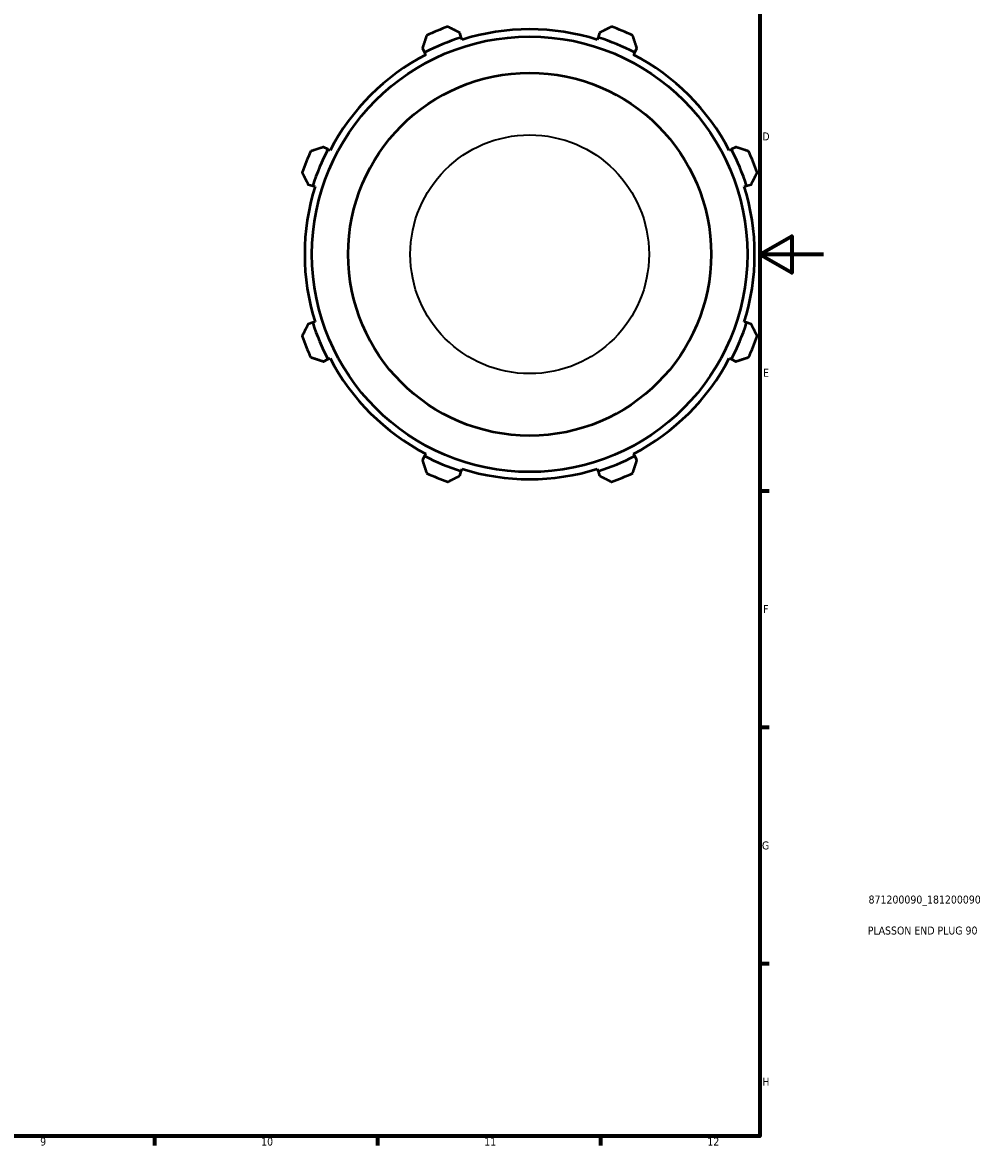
# Model space of a CAD drawing. Header units: millimetres. Extents: x -26 to 938, y -47 to 708.
# Tile 4 of 5: x 589 to 892, y 17 to 370. Entities that reach past the tile are written whole.
import ezdxf

# ---------------------------------------------------------------- set-up
doc = ezdxf.new("R2010")
doc.units = ezdxf.units.MM
for name, color, linetype, lineweight in [('Border (ISO)', 7, 'Continuous', 70), ('Title (ISO)', 7, 'Continuous', 50), ('Visible (ISO)', 7, 'Continuous', 50), ('Visible Narrow (ISO)', 7, 'Continuous', 35)]:
    doc.layers.add(name, color=color, linetype=linetype, lineweight=lineweight)
doc.styles.add('Note Text (ISO)', font='tahoma.ttf')

# ---------------------------------------------------------------- blocks, each defined once
blk = doc.blocks.new('Borders Default Border')
at = {"layer": 'Border (ISO)'}
for p, q in [((821, 222.75), (823.9, 222.75)), ((821, 148.5), (823.9, 148.5)), ((821, 74.25), (823.9, 74.25)), ((630.75, 20), (630.75, 17.1)), ((700.83, 20), (700.83, 17.1)), ((770.92, 20), (770.92, 17.1))]:
    blk.add_line(p, q, dxfattribs=at)
at = {"layer": 'Border (ISO)', "flags": 128}
for points in [[(20, 20), (20, 574), (821, 574), (821, 20), (20, 20)], [(841, 297), (821, 297), (831, 302.77), (831, 291.23), (821, 297)]]:
    blk.add_lwpolyline(points, dxfattribs=at)
at = {"layer": 'Border (ISO)', "color": 232, "true_color": 0xca0064, "char_height": 2.5, "attachment_point": 7, "style": 'Note Text (ISO)'}
for s, insert in [('D', (821.73, 332.88)), ('E', (821.94, 258.63)), ('F', (822, 184.38)), ('G', (821.61, 110.08)), ('H', (821.74, 35.88)), ('9', (594.88, 17.05)), ('10', (664.29, 17.05)), ('11', (734.37, 17.1)), ('12', (804.46, 17.1))]:
    blk.add_mtext(s, dxfattribs=dict(at, insert=insert))
blk = doc.blocks.new('Title Blocks ISO')
at = {"layer": 'Title (ISO)', "color": 232, "true_color": 0xca0064, "style": 'Note Text (ISO)'}
for tag, p in [('PART_NUMBER_001', (34.1, 73.13)), ('DESCRIPTION_001', (33.84, 63.4))]:
    blk.add_attdef(tag, p, '', height=2.5, dxfattribs=at)

msp = doc.modelspace()

# ---------------------------------------------------------------- linework, layer by layer
at = {"layer": 'Visible (ISO)'}
for p, q in [((727.162, 365.242), (726.705, 366.691)), ((727.391, 364.517), (727.162, 365.242)), ((770.127, 365.242), (769.898, 364.517)), ((770.584, 366.691), (770.127, 365.242)), ((714.955, 361.824), (715.657, 360.476)), ((715.657, 360.476), (716.008, 359.802)), ((781.281, 359.802), (781.632, 360.476)), ((781.632, 360.476), (782.334, 361.824)), ((685.276, 330.095), (683.928, 330.797)), ((685.951, 329.745), (685.276, 330.095)), ((812.013, 330.095), (811.338, 329.745)), ((813.361, 330.797), (812.013, 330.095)), ((679.061, 319.048), (680.511, 318.591)), ((680.511, 318.591), (681.236, 318.362)), ((816.053, 318.362), (816.778, 318.591)), ((816.778, 318.591), (818.228, 319.048)), ((680.511, 275.626), (679.061, 275.169)), ((681.236, 275.854), (680.511, 275.626)), ((816.778, 275.626), (816.053, 275.854)), ((818.228, 275.169), (816.778, 275.626)), ((683.928, 263.419), (685.276, 264.121)), ((685.276, 264.121), (685.951, 264.472)), ((811.338, 264.472), (812.013, 264.121)), ((812.013, 264.121), (813.361, 263.419)), ((715.657, 233.74), (714.955, 232.392)), ((716.008, 234.414), (715.657, 233.74)), ((781.632, 233.74), (781.281, 234.414)), ((782.334, 232.392), (781.632, 233.74)), ((727.162, 228.975), (727.391, 229.699)), ((769.898, 229.699), (770.127, 228.975)), ((726.705, 227.525), (727.162, 228.975)), ((770.127, 228.975), (770.584, 227.525))]:
    msp.add_line(p, q, dxfattribs=at)
for radius in [68.4, 57]:
    msp.add_circle((748.645, 297.108), radius, dxfattribs=at)
for radius, start, end in [(76, 109.79198, 115.20802), (70.68, 72.5, 107.5), (76, 64.79198, 70.20802), (71.44, 107.5, 117.5), (71.44, 62.5, 72.5), (70.68, 117.5, 152.5), (70.68, 27.5, 62.5), (76, 154.79198, 160.20802), (71.44, 152.5, 162.5), (71.44, 17.5, 27.5), (76, 19.79198, 25.20802), (70.68, 162.5, 197.5), (70.68, 342.5, 17.5), (71.44, 197.5, 207.5), (71.44, 332.5, 342.5), (76, 199.79198, 205.20802), (76, 334.79198, 340.20802), (70.68, 207.5, 242.5), (70.68, 297.5, 332.5), (71.44, 242.5, 252.5), (71.44, 287.5, 297.5), (70.68, 252.5, 287.5), (76, 244.79198, 250.20802), (76, 289.79198, 295.20802)]:
    msp.add_arc((748.645, 297.108), radius, start, end, dxfattribs=at)
for points, weights in [([(726.705, 366.691), (724.846, 367.635), (722.91, 368.619)], [1.00470003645, 1.0089295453, 1.01234977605]), ([(774.379, 368.619), (772.443, 367.635), (770.584, 366.691)], [1.01234977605, 1.0089295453, 1.00470003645]), ([(716.276, 365.87), (715.602, 363.806), (714.955, 361.824)], [1.01234977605, 1.0089295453, 1.00470003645]), ([(782.334, 361.824), (781.687, 363.806), (781.013, 365.87)], [1.00470003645, 1.0089295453, 1.01234977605]), ([(683.928, 330.797), (681.946, 330.151), (679.882, 329.477)], [1.00470003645, 1.0089295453, 1.01234977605]), ([(817.407, 329.477), (815.343, 330.151), (813.361, 330.797)], [1.01234977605, 1.0089295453, 1.00470003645]), ([(677.134, 322.842), (678.117, 320.906), (679.061, 319.048)], [1.01234977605, 1.0089295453, 1.00470003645]), ([(818.228, 319.048), (819.172, 320.906), (820.155, 322.842)], [1.00470003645, 1.0089295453, 1.01234977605]), ([(679.061, 275.169), (678.117, 273.31), (677.134, 271.374)], [1.00470003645, 1.0089295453, 1.01234977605]), ([(820.155, 271.374), (819.172, 273.31), (818.228, 275.169)], [1.01234977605, 1.0089295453, 1.00470003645]), ([(679.882, 264.739), (681.946, 264.066), (683.928, 263.419)], [1.01234977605, 1.0089295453, 1.00470003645]), ([(813.361, 263.419), (815.343, 264.066), (817.407, 264.739)], [1.00470003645, 1.0089295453, 1.01234977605]), ([(714.955, 232.392), (715.602, 230.41), (716.276, 228.346)], [1.00470003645, 1.0089295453, 1.01234977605]), ([(781.013, 228.346), (781.687, 230.41), (782.334, 232.392)], [1.01234977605, 1.0089295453, 1.00470003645]), ([(722.91, 225.598), (724.846, 226.581), (726.705, 227.525)], [1.01234977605, 1.0089295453, 1.00470003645]), ([(770.584, 227.525), (772.443, 226.581), (774.379, 225.598)], [1.00470003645, 1.0089295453, 1.01234977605])]:
    msp.add_rational_spline(points, weights, degree=2, dxfattribs=at)
at = {"layer": 'Visible Narrow (ISO)'}
msp.add_circle((748.645, 297.108), 37.498, dxfattribs=at)

# ---------------------------------------------------------------- block references
msp.add_blockref('Borders Default Border', (0, 0))
msp.add_blockref('Title Blocks ISO', (821, 20)).add_auto_attribs({'PART_NUMBER_001': '871200090_181200090', 'DESCRIPTION_001': 'PLASSON END PLUG 90'})

doc.saveas('drawing.dxf')
